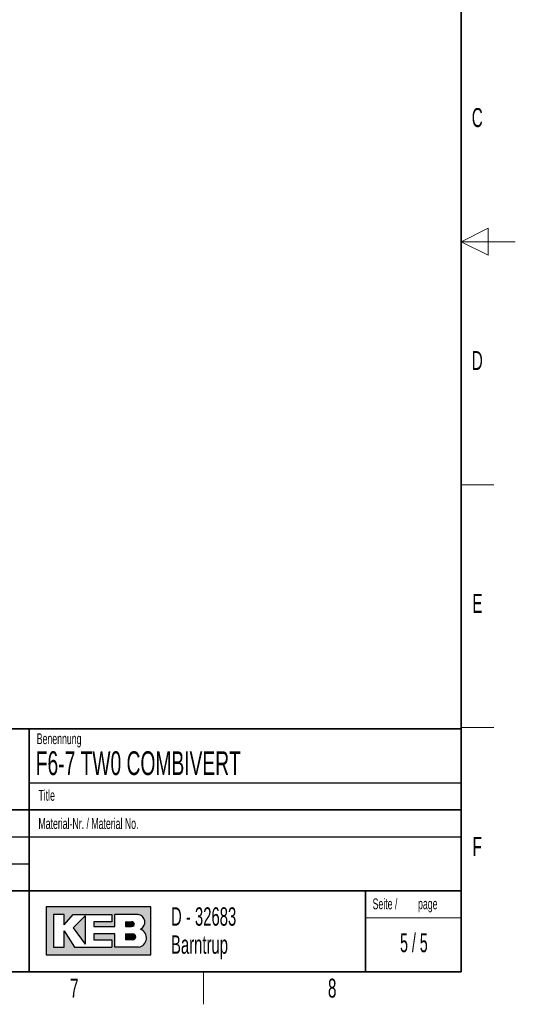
# Paper-space layout 'Blatt5' of a CAD drawing. Header units: millimetres. Extents: x 5 to 418, y 2 to 292.
# Tile 16 of 29: x 326 to 418, y 6 to 188. Entities that reach past the tile are written whole.
import ezdxf

# ---------------------------------------------------------------- set-up
doc = ezdxf.new("R2010")
doc.units = ezdxf.units.MM
doc.layers.add('SLD-0', color=7, linetype='Continuous')
doc.styles.add('SLDTEXTSTYLE1', font='TXT', dxfattribs={"width": 0.605})
doc.styles.add('SLDTEXTSTYLE2', font='TXT', dxfattribs={"width": 0.563})

psp = doc.layouts.new('Blatt5')

# ---------------------------------------------------------------- hatches: boundary and pattern name
at = {"linetype": 'Continuous'}
h = psp.add_hatch(color=7, dxfattribs=at)
h.paths.add_polyline_path([(331.1423676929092, 15.18257760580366), (350.5207896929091, 15.18257760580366), (350.5207896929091, 24.04128480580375), (331.1423676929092, 24.04128480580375)], flags=0)
edge = h.paths.add_edge_path(flags=0)
edge.add_arc((347.9991875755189, 18.26988521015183), 1.720915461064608, -81.72003226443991, 70.17096003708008, ccw=False)
edge.add_line((348.2470169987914, 16.56690822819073), (348.2293995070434, 16.56675060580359))
edge.add_line((348.2293995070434, 16.56675060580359), (343.8767592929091, 16.56675060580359))
edge.add_line((343.8767592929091, 16.56675060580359), (343.8767592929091, 19.05826200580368))
edge.add_line((343.8767592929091, 19.05826200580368), (340.0010748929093, 19.05826200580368))
edge.add_line((340.0010748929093, 19.05826200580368), (340.0010748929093, 17.95092360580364))
edge.add_line((340.0010748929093, 17.95092360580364), (343.3230900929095, 17.95092360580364))
edge.add_line((343.3230900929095, 17.95092360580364), (343.3230900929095, 16.56675060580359))
edge.add_line((343.3230900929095, 16.56675060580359), (336.4022250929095, 16.56675060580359))
edge.add_line((336.4022250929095, 16.56675060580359), (334.4643828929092, 19.61193120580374))
edge.add_line((334.4643828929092, 19.61193120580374), (334.4643828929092, 16.56675060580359))
edge.add_line((334.4643828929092, 16.56675060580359), (332.5265406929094, 16.56675060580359))
edge.add_line((332.5265406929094, 16.56675060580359), (332.5265406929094, 22.65711180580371))
edge.add_line((332.5265406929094, 22.65711180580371), (334.4643828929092, 22.65711180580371))
edge.add_line((334.4643828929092, 22.65711180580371), (334.4643828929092, 20.71926960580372))
edge.add_line((334.4643828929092, 20.71926960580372), (336.1253904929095, 22.65711180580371))
edge.add_line((336.1253904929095, 22.65711180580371), (343.3230900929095, 22.65711180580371))
edge.add_line((343.3230900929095, 22.65711180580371), (343.3230900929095, 21.27293880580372))
edge.add_line((343.3230900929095, 21.27293880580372), (340.0010748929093, 21.27293880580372))
edge.add_line((340.0010748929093, 21.27293880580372), (340.0010748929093, 20.44243500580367))
edge.add_line((340.0010748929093, 20.44243500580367), (343.8767592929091, 20.44243500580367))
edge.add_line((343.8767592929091, 20.44243500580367), (343.8767592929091, 22.65711180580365))
edge.add_line((343.8767592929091, 22.65711180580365), (348.1497422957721, 22.65711180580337))
edge.add_line((348.1497422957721, 22.65711180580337), (348.151741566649, 22.65711180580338))
edge.add_line((348.151741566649, 22.65711180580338), (348.1521661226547, 22.65713246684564))
edge.add_arc((347.9523797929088, 21.20834406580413), 1.462498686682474, -64.4589412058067, 82.1484933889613, ccw=False)
psp.add_hatch(color=7, dxfattribs=at).paths.add_polyline_path([(338.3400672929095, 17.12041980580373), (338.3400672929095, 22.38027720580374), (336.1253904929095, 20.16560040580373)], flags=0)
h = psp.add_hatch(color=7, dxfattribs=at)
edge = h.paths.add_edge_path(flags=0)
edge.add_line((345.8146014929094, 20.44243500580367), (346.974194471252, 20.44243500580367))
edge.add_arc((347.0534490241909, 20.85768690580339), 0.4227474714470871, 259.1945394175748, 460.8054605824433)
edge.add_line((346.9741944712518, 21.27293880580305), (345.8146014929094, 21.27293880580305))
edge.add_line((345.8146014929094, 21.27293880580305), (345.8146014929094, 20.44243500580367))
h = psp.add_hatch(color=7, dxfattribs=at)
edge = h.paths.add_edge_path(flags=0)
edge.add_line((345.8146014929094, 17.95092360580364), (347.1991847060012, 17.95092360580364))
edge.add_arc((347.1991847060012, 18.50459280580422), 0.5536692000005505, 270.0000000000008, 450.0000000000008)
edge.add_line((347.1991847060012, 19.05826200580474), (347.1703327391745, 19.05826200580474))
edge.add_line((347.1703327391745, 19.05826200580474), (345.8146014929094, 19.05826200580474))
edge.add_line((345.8146014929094, 19.05826200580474), (345.8146014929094, 17.95092360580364))

# ---------------------------------------------------------------- linework, layer by layer
at = {"layer": 'SLD-0', "lineweight": 35}
for p, q in [((408, 12), (408, 282.5)), ((135, 57), (408, 57)), ((328, 57.0000000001), (328, 12)), ((408, 57), (408, 12)), ((408, 42), (288, 42)), ((288, 27), (408, 27)), ((390.2572074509, 27), (390.2572074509, 12)), ((26, 12), (408, 12)), ((135, 12), (408, 12))]:
    psp.add_line(p, q, dxfattribs=at)
at = {"layer": 'SLD-0', "lineweight": 18}
for p, q in [((413, 149.75), (408, 147.25)), ((413, 144.75), (413, 149.75)), ((418, 147.25), (408, 147.25)), ((408, 147.25), (413, 144.75)), ((408, 102.25), (414, 102.25)), ((408, 57.25), (414, 57.25)), ((390.2572074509, 22), (408, 22)), ((360.25, 6), (360.25, 12))]:
    psp.add_line(p, q, dxfattribs=at)
at = {"layer": 'SLD-0'}
for p, q in [((328, 47.0000000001), (408, 47.0000000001)), ((288, 37), (408, 37)), ((288, 32), (328, 32)), ((348.1497422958, 22.6571118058), (348.1517415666, 22.6571118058)), ((348.1517415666, 22.6571118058), (348.1521661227, 22.6571324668)), ((348.229399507, 16.5667506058), (348.2470169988, 16.5669082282))]:
    psp.add_line(p, q, dxfattribs=at)
at = {"layer": 'SLD-0', "linetype": 'Continuous'}
for p, q in [((350.5207896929, 24.0412848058), (331.1423676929, 24.0412848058)), ((331.1423676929, 24.0412848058), (331.1423676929, 15.1825776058)), ((350.5207896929, 15.1825776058), (350.5207896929, 24.0412848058)), ((334.4643828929, 22.6571118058), (332.5265406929, 22.6571118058)), ((332.5265406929, 22.6571118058), (332.5265406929, 16.5667506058)), ((334.4643828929, 20.7192696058), (336.1253904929, 22.6571118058)), ((334.4643828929, 20.7192696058), (334.4643828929, 22.6571118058)), ((336.1253904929, 22.6571118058), (343.3230900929, 22.6571118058)), ((338.3400672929, 22.3802772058), (336.1253904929, 20.1656004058)), ((338.3400672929, 22.3802772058), (338.3400672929, 17.1204198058)), ((343.3230900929, 22.6571118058), (343.3230900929, 21.2729388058)), ((348.1497422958, 22.6571118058), (343.8767592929, 22.6571118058)), ((343.8767592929, 20.4424350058), (343.8767592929, 22.6571118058)), ((348.1497422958, 22.6571118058), (348.1517415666, 22.6571118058)), ((348.1517415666, 22.6571118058), (348.1521661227, 22.6571324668)), ((336.1253904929, 20.1656004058), (338.3400672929, 17.1204198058)), ((340.0010748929, 21.2729388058), (340.0010748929, 20.4424350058)), ((343.3230900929, 21.2729388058), (340.0010748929, 21.2729388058)), ((340.0010748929, 20.4424350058), (343.8767592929, 20.4424350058)), ((345.8146014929, 21.2729388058), (346.9741944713, 21.2729388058)), ((345.8146014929, 21.2729388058), (345.8146014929, 20.4424350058)), ((345.8146014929, 20.4424350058), (346.9741944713, 20.4424350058)), ((334.4643828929, 16.5667506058), (334.4643828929, 19.6119312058)), ((334.4643828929, 19.6119312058), (336.4022250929, 16.5667506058)), ((340.0010748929, 19.0582620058), (340.0010748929, 17.9509236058)), ((343.8767592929, 19.0582620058), (340.0010748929, 19.0582620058)), ((343.8767592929, 16.5667506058), (343.8767592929, 19.0582620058)), ((345.8146014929, 19.0582620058), (347.199184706, 19.0582620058)), ((345.8146014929, 19.0582620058), (345.8146014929, 17.9509236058)), ((347.1703327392, 19.0582620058), (347.199184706, 19.0582620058)), ((332.5265406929, 16.5667506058), (334.4643828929, 16.5667506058)), ((336.4022250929, 16.5667506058), (343.3230900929, 16.5667506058)), ((340.0010748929, 17.9509236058), (343.3230900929, 17.9509236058)), ((343.3230900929, 17.9509236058), (343.3230900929, 16.5667506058)), ((348.229399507, 16.5667506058), (343.8767592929, 16.5667506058)), ((347.199184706, 17.9509236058), (345.8146014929, 17.9509236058)), ((348.229399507, 16.5667506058), (348.2470169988, 16.5669082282)), ((331.1423676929, 15.1825776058), (350.5207896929, 15.1825776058))]:
    psp.add_line(p, q, dxfattribs=at)
for centre, radius, start, end in [((347.9523797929, 21.2083440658), 1.46249868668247, 295.5410587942, 82.1484933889), ((347.0534490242, 20.8576869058), 0.4227474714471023, 259.1945394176, 100.8054605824), ((347.199184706, 18.5045928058), 0.5536692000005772, 270, 90), ((347.9991875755, 18.2698852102), 1.720915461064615, 278.2799677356, 70.1709600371)]:
    psp.add_arc(centre, radius, start, end, dxfattribs=at)

# ---------------------------------------------------------------- texts
at = {"layer": 'SLD-0'}
for s, insert, char_height, attachment_point, style in [('C', (410.9596929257, 172.0010772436), 3.5, 2, 'SLDTEXTSTYLE1'), ('D', (410.9596929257, 127.0010772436), 3.5, 2, 'SLDTEXTSTYLE1'), ('E', (410.9815679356, 82.0010772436), 3.5, 2, 'SLDTEXTSTYLE1'), ('Benennung', (329.4092408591, 56.1865848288), 2, 1, 'SLDTEXTSTYLE1'), ('F6-7 TW0 COMBIVERT', (329.222041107, 52.8643539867), 4.4, 1, 'SLDTEXTSTYLE1'), ('Title', (329.7169273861, 45.7051426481), 2, 1, 'SLDTEXTSTYLE1'), ('Material-Nr. / Material No.', (329.7169273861, 40.4793879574), 2, 1, 'SLDTEXTSTYLE1'), ('F', (410.9536166, 37.0010772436), 3.5, 2, 'SLDTEXTSTYLE1'), ('Seite /', (391.5827404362, 25.611128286), 2, 1, 'SLDTEXTSTYLE1'), ('D - 32683', (354.2591907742, 23.9656567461), 3.4, 1, 'SLDTEXTSTYLE1'), ('page', (399.9962824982, 25.6114133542), 2, 1, 'SLDTEXTSTYLE1'), ('Barntrup', (354.2591907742, 18.765656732), 3.4, 1, 'SLDTEXTSTYLE1'), ('5 / 5', (399.2270929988, 19.1523676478), 3.5, 2, 'SLDTEXTSTYLE2'), ('7', (336.3527123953, 10.7429955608), 3.5, 2, 'SLDTEXTSTYLE1'), ('8', (384.1027123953, 10.7429955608), 3.5, 2, 'SLDTEXTSTYLE1')]:
    psp.add_mtext(s, dxfattribs=dict(at, insert=insert, char_height=char_height, attachment_point=attachment_point, style=style))

doc.saveas('drawing.dxf')
